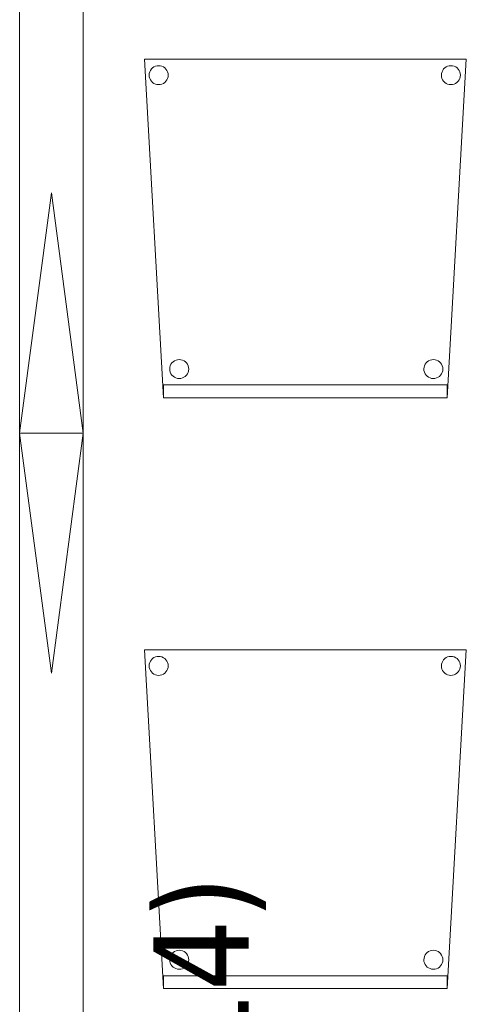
# Model space of a CAD drawing. Header units: metres. Extents: x 391.1 to 427.5, y 12.8 to 28.4.
# Tile 221 of 234: x 417.646 to 418.349, y 15.099 to 16.648. Entities that reach past the tile are written whole.
import ezdxf

# ---------------------------------------------------------------- set-up
doc = ezdxf.new("R2010")
doc.units = ezdxf.units.M
for name, color, linetype, lineweight in [('02_MOBILIARIO', 7, 'Continuous', 18), ('A-DETL-____-MBND', 7, 'Continuous', 18), ('A-DETL-GENF-OTLN', 7, 'Continuous', 18), ('E-LITE-EQPM-IDEN', 7, 'Continuous', 30)]:
    doc.layers.add(name, color=color, linetype=linetype, lineweight=lineweight)
doc.styles.add('Tahoma_4', font='tahoma.ttf', dxfattribs={"height": 0.15})

# ---------------------------------------------------------------- blocks, each defined once
blk = doc.blocks.new('Family - Cadira confident_PA-152282-03_ENLLUMENAT_P0A')
at = {"layer": 'A-DETL-____-MBND', "color": 253, "true_color": 0xaaaaaa}
for p, q in [((0.03, 0), (0, 0.5326)), ((0, 0.5326), (0.5065, 0.5326)), ((0.5065, 0.5326), (0, 0.5326)), ((0, 0.5326), (0.03, 0)), ((0.5065, 0.5326), (0.4765, 0)), ((0.4765, 0), (0.5065, 0.5326)), ((0.0076, 0.5102), (0.0083, 0.5127)), ((0.0083, 0.5127), (0.0076, 0.5102)), ((0.0083, 0.5127), (0.0094, 0.515)), ((0.0094, 0.515), (0.0083, 0.5127)), ((0.0094, 0.515), (0.0109, 0.5172)), ((0.0109, 0.5172), (0.0094, 0.515)), ((0.0109, 0.5172), (0.0127, 0.519)), ((0.0127, 0.519), (0.0109, 0.5172)), ((0.0127, 0.519), (0.0149, 0.5205)), ((0.0149, 0.5205), (0.0127, 0.519)), ((0.0149, 0.5205), (0.0172, 0.5216)), ((0.0172, 0.5216), (0.0149, 0.5205)), ((0.0172, 0.5216), (0.0198, 0.5222)), ((0.0198, 0.5222), (0.0172, 0.5216)), ((0.0198, 0.5222), (0.0224, 0.5224)), ((0.0224, 0.5224), (0.0198, 0.5222)), ((0.0224, 0.5224), (0.0249, 0.5222)), ((0.0249, 0.5222), (0.0224, 0.5224)), ((0.0249, 0.5222), (0.0275, 0.5215)), ((0.0275, 0.5215), (0.0249, 0.5222)), ((0.0275, 0.5215), (0.0298, 0.5204)), ((0.0298, 0.5204), (0.0275, 0.5215)), ((0.0298, 0.5204), (0.0319, 0.5189)), ((0.0319, 0.5189), (0.0298, 0.5204)), ((0.0319, 0.5189), (0.0338, 0.5171)), ((0.0338, 0.5171), (0.0319, 0.5189)), ((0.0338, 0.5171), (0.0353, 0.5149)), ((0.0353, 0.5149), (0.0338, 0.5171)), ((0.0353, 0.5149), (0.0363, 0.5126)), ((0.0363, 0.5126), (0.0353, 0.5149)), ((0.0363, 0.5126), (0.037, 0.51)), ((0.037, 0.51), (0.0363, 0.5126)), ((0.4676, 0.5102), (0.4683, 0.5127)), ((0.4683, 0.5127), (0.4676, 0.5102)), ((0.4683, 0.5127), (0.4694, 0.515)), ((0.4694, 0.515), (0.4683, 0.5127)), ((0.4694, 0.515), (0.4709, 0.5172)), ((0.4709, 0.5172), (0.4694, 0.515)), ((0.4709, 0.5172), (0.4727, 0.519)), ((0.4727, 0.519), (0.4709, 0.5172)), ((0.4727, 0.519), (0.4749, 0.5205)), ((0.4749, 0.5205), (0.4727, 0.519)), ((0.4749, 0.5205), (0.4772, 0.5216)), ((0.4772, 0.5216), (0.4749, 0.5205)), ((0.4772, 0.5216), (0.4798, 0.5222)), ((0.4798, 0.5222), (0.4772, 0.5216)), ((0.4798, 0.5222), (0.4824, 0.5224)), ((0.4824, 0.5224), (0.4798, 0.5222)), ((0.4824, 0.5224), (0.4849, 0.5222)), ((0.4849, 0.5222), (0.4824, 0.5224)), ((0.4849, 0.5222), (0.4875, 0.5215)), ((0.4875, 0.5215), (0.4849, 0.5222)), ((0.4875, 0.5215), (0.4898, 0.5204)), ((0.4898, 0.5204), (0.4875, 0.5215)), ((0.4898, 0.5204), (0.4919, 0.5189)), ((0.4919, 0.5189), (0.4898, 0.5204)), ((0.4919, 0.5189), (0.4938, 0.5171)), ((0.4938, 0.5171), (0.4919, 0.5189)), ((0.4938, 0.5171), (0.4953, 0.5149)), ((0.4953, 0.5149), (0.4938, 0.5171)), ((0.4953, 0.5149), (0.4963, 0.5126)), ((0.4963, 0.5126), (0.4953, 0.5149)), ((0.4963, 0.5126), (0.497, 0.51)), ((0.497, 0.51), (0.4963, 0.5126)), ((0.0074, 0.5076), (0.0076, 0.5102)), ((0.0076, 0.5102), (0.0074, 0.5076)), ((0.0076, 0.505), (0.0074, 0.5076)), ((0.0074, 0.5076), (0.0076, 0.505)), ((0.0082, 0.5025), (0.0076, 0.505)), ((0.0076, 0.505), (0.0082, 0.5025)), ((0.0093, 0.5001), (0.0082, 0.5025)), ((0.0082, 0.5025), (0.0093, 0.5001)), ((0.0108, 0.498), (0.0093, 0.5001)), ((0.0093, 0.5001), (0.0108, 0.498)), ((0.0126, 0.4961), (0.0108, 0.498)), ((0.0108, 0.498), (0.0126, 0.4961)), ((0.0148, 0.4946), (0.0126, 0.4961)), ((0.0126, 0.4961), (0.0148, 0.4946)), ((0.0318, 0.496), (0.0297, 0.4945)), ((0.0297, 0.4945), (0.0318, 0.496)), ((0.0337, 0.4979), (0.0318, 0.496)), ((0.0318, 0.496), (0.0337, 0.4979)), ((0.0352, 0.5), (0.0337, 0.4979)), ((0.0337, 0.4979), (0.0352, 0.5)), ((0.0363, 0.5023), (0.0352, 0.5)), ((0.0352, 0.5), (0.0363, 0.5023)), ((0.037, 0.5049), (0.0363, 0.5023)), ((0.0363, 0.5023), (0.037, 0.5049)), ((0.037, 0.51), (0.0372, 0.5074)), ((0.0372, 0.5074), (0.037, 0.51)), ((0.0372, 0.5074), (0.037, 0.5049)), ((0.037, 0.5049), (0.0372, 0.5074)), ((0.4674, 0.5076), (0.4676, 0.5102)), ((0.4676, 0.5102), (0.4674, 0.5076)), ((0.4676, 0.505), (0.4674, 0.5076)), ((0.4674, 0.5076), (0.4676, 0.505)), ((0.4682, 0.5025), (0.4676, 0.505)), ((0.4676, 0.505), (0.4682, 0.5025)), ((0.4693, 0.5001), (0.4682, 0.5025)), ((0.4682, 0.5025), (0.4693, 0.5001)), ((0.4708, 0.498), (0.4693, 0.5001)), ((0.4693, 0.5001), (0.4708, 0.498)), ((0.4726, 0.4961), (0.4708, 0.498)), ((0.4708, 0.498), (0.4726, 0.4961)), ((0.4748, 0.4946), (0.4726, 0.4961)), ((0.4726, 0.4961), (0.4748, 0.4946)), ((0.4918, 0.496), (0.4897, 0.4945)), ((0.4897, 0.4945), (0.4918, 0.496)), ((0.4937, 0.4979), (0.4918, 0.496)), ((0.4918, 0.496), (0.4937, 0.4979)), ((0.4952, 0.5), (0.4937, 0.4979)), ((0.4937, 0.4979), (0.4952, 0.5)), ((0.4963, 0.5023), (0.4952, 0.5)), ((0.4952, 0.5), (0.4963, 0.5023)), ((0.497, 0.5049), (0.4963, 0.5023)), ((0.4963, 0.5023), (0.497, 0.5049)), ((0.497, 0.51), (0.4972, 0.5074)), ((0.4972, 0.5074), (0.497, 0.51)), ((0.4972, 0.5074), (0.497, 0.5049)), ((0.497, 0.5049), (0.4972, 0.5074)), ((0.0171, 0.4935), (0.0148, 0.4946)), ((0.0148, 0.4946), (0.0171, 0.4935)), ((0.0196, 0.4928), (0.0171, 0.4935)), ((0.0171, 0.4935), (0.0196, 0.4928)), ((0.0222, 0.4926), (0.0196, 0.4928)), ((0.0196, 0.4928), (0.0222, 0.4926)), ((0.0248, 0.4928), (0.0222, 0.4926)), ((0.0222, 0.4926), (0.0248, 0.4928)), ((0.0273, 0.4935), (0.0248, 0.4928)), ((0.0248, 0.4928), (0.0273, 0.4935)), ((0.0297, 0.4945), (0.0273, 0.4935)), ((0.0273, 0.4935), (0.0297, 0.4945)), ((0.4771, 0.4935), (0.4748, 0.4946)), ((0.4748, 0.4946), (0.4771, 0.4935)), ((0.4796, 0.4928), (0.4771, 0.4935)), ((0.4771, 0.4935), (0.4796, 0.4928)), ((0.4822, 0.4926), (0.4796, 0.4928)), ((0.4796, 0.4928), (0.4822, 0.4926)), ((0.4848, 0.4928), (0.4822, 0.4926)), ((0.4822, 0.4926), (0.4848, 0.4928)), ((0.4873, 0.4935), (0.4848, 0.4928)), ((0.4848, 0.4928), (0.4873, 0.4935)), ((0.4897, 0.4945), (0.4873, 0.4935)), ((0.4873, 0.4935), (0.4897, 0.4945)), ((0.0397, 0.0452), (0.04, 0.0478)), ((0.04, 0.0478), (0.0397, 0.0452)), ((0.04, 0.0478), (0.0406, 0.0503)), ((0.0406, 0.0503), (0.04, 0.0478)), ((0.0406, 0.0503), (0.0417, 0.0526)), ((0.0417, 0.0526), (0.0406, 0.0503)), ((0.0417, 0.0526), (0.0432, 0.0548)), ((0.0432, 0.0548), (0.0417, 0.0526)), ((0.0432, 0.0548), (0.0451, 0.0566)), ((0.0451, 0.0566), (0.0432, 0.0548)), ((0.0451, 0.0566), (0.0472, 0.0581)), ((0.0472, 0.0581), (0.0451, 0.0566)), ((0.0472, 0.0581), (0.0496, 0.0592)), ((0.0496, 0.0592), (0.0472, 0.0581)), ((0.0496, 0.0592), (0.0521, 0.0598)), ((0.0521, 0.0598), (0.0496, 0.0592)), ((0.0521, 0.0598), (0.0547, 0.06)), ((0.0547, 0.06), (0.0521, 0.0598)), ((0.0547, 0.06), (0.0573, 0.0598)), ((0.0573, 0.0598), (0.0547, 0.06)), ((0.0573, 0.0598), (0.0598, 0.0591)), ((0.0598, 0.0591), (0.0573, 0.0598)), ((0.0598, 0.0591), (0.0622, 0.058)), ((0.0622, 0.058), (0.0598, 0.0591)), ((0.0622, 0.058), (0.0643, 0.0565)), ((0.0643, 0.0565), (0.0622, 0.058)), ((0.0643, 0.0565), (0.0661, 0.0547)), ((0.0661, 0.0547), (0.0643, 0.0565)), ((0.0661, 0.0547), (0.0676, 0.0525)), ((0.0676, 0.0525), (0.0661, 0.0547)), ((0.0676, 0.0525), (0.0687, 0.0502)), ((0.0687, 0.0502), (0.0676, 0.0525)), ((0.0687, 0.0502), (0.0694, 0.0476)), ((0.0694, 0.0476), (0.0687, 0.0502)), ((0.0694, 0.0476), (0.0696, 0.045)), ((0.0696, 0.045), (0.0694, 0.0476)), ((0.4397, 0.0452), (0.44, 0.0478)), ((0.44, 0.0478), (0.4397, 0.0452)), ((0.44, 0.0478), (0.4406, 0.0503)), ((0.4406, 0.0503), (0.44, 0.0478)), ((0.4406, 0.0503), (0.4417, 0.0526)), ((0.4417, 0.0526), (0.4406, 0.0503)), ((0.4417, 0.0526), (0.4432, 0.0548)), ((0.4432, 0.0548), (0.4417, 0.0526)), ((0.4432, 0.0548), (0.4451, 0.0566)), ((0.4451, 0.0566), (0.4432, 0.0548)), ((0.4451, 0.0566), (0.4472, 0.0581)), ((0.4472, 0.0581), (0.4451, 0.0566)), ((0.4472, 0.0581), (0.4496, 0.0592)), ((0.4496, 0.0592), (0.4472, 0.0581)), ((0.4496, 0.0592), (0.4521, 0.0598)), ((0.4521, 0.0598), (0.4496, 0.0592)), ((0.4521, 0.0598), (0.4547, 0.06)), ((0.4547, 0.06), (0.4521, 0.0598)), ((0.4547, 0.06), (0.4573, 0.0598)), ((0.4573, 0.0598), (0.4547, 0.06)), ((0.4573, 0.0598), (0.4598, 0.0591)), ((0.4598, 0.0591), (0.4573, 0.0598)), ((0.4598, 0.0591), (0.4622, 0.058)), ((0.4622, 0.058), (0.4598, 0.0591)), ((0.4622, 0.058), (0.4643, 0.0565)), ((0.4643, 0.0565), (0.4622, 0.058)), ((0.4643, 0.0565), (0.4661, 0.0547)), ((0.4661, 0.0547), (0.4643, 0.0565)), ((0.4661, 0.0547), (0.4676, 0.0525)), ((0.4676, 0.0525), (0.4661, 0.0547)), ((0.4676, 0.0525), (0.4687, 0.0502)), ((0.4687, 0.0502), (0.4676, 0.0525)), ((0.4687, 0.0502), (0.4694, 0.0476)), ((0.4694, 0.0476), (0.4687, 0.0502)), ((0.4694, 0.0476), (0.4696, 0.045)), ((0.4696, 0.045), (0.4694, 0.0476)), ((0.0399, 0.0426), (0.0397, 0.0452)), ((0.0397, 0.0452), (0.0399, 0.0426)), ((0.0406, 0.0401), (0.0399, 0.0426)), ((0.0399, 0.0426), (0.0406, 0.0401)), ((0.0417, 0.0377), (0.0406, 0.0401)), ((0.0406, 0.0401), (0.0417, 0.0377)), ((0.0432, 0.0356), (0.0417, 0.0377)), ((0.0417, 0.0377), (0.0432, 0.0356)), ((0.045, 0.0337), (0.0432, 0.0356)), ((0.0432, 0.0356), (0.045, 0.0337)), ((0.0471, 0.0322), (0.045, 0.0337)), ((0.045, 0.0337), (0.0471, 0.0322)), ((0.0495, 0.0311), (0.0471, 0.0322)), ((0.0471, 0.0322), (0.0495, 0.0311)), ((0.052, 0.0304), (0.0495, 0.0311)), ((0.0495, 0.0311), (0.052, 0.0304)), ((0.0597, 0.031), (0.0572, 0.0304)), ((0.0572, 0.0304), (0.0597, 0.031)), ((0.0621, 0.0321), (0.0597, 0.031)), ((0.0597, 0.031), (0.0621, 0.0321)), ((0.0642, 0.0336), (0.0621, 0.0321)), ((0.0621, 0.0321), (0.0642, 0.0336)), ((0.0661, 0.0355), (0.0642, 0.0336)), ((0.0642, 0.0336), (0.0661, 0.0355)), ((0.0676, 0.0376), (0.0661, 0.0355)), ((0.0661, 0.0355), (0.0676, 0.0376)), ((0.0687, 0.0399), (0.0676, 0.0376)), ((0.0676, 0.0376), (0.0687, 0.0399)), ((0.0694, 0.0424), (0.0687, 0.0399)), ((0.0687, 0.0399), (0.0694, 0.0424)), ((0.0696, 0.045), (0.0694, 0.0424)), ((0.0694, 0.0424), (0.0696, 0.045)), ((0.4399, 0.0426), (0.4397, 0.0452)), ((0.4397, 0.0452), (0.4399, 0.0426)), ((0.4406, 0.0401), (0.4399, 0.0426)), ((0.4399, 0.0426), (0.4406, 0.0401)), ((0.4417, 0.0377), (0.4406, 0.0401)), ((0.4406, 0.0401), (0.4417, 0.0377)), ((0.4432, 0.0356), (0.4417, 0.0377)), ((0.4417, 0.0377), (0.4432, 0.0356)), ((0.445, 0.0337), (0.4432, 0.0356)), ((0.4432, 0.0356), (0.445, 0.0337)), ((0.4471, 0.0322), (0.445, 0.0337)), ((0.445, 0.0337), (0.4471, 0.0322)), ((0.4495, 0.0311), (0.4471, 0.0322)), ((0.4471, 0.0322), (0.4495, 0.0311)), ((0.452, 0.0304), (0.4495, 0.0311)), ((0.4495, 0.0311), (0.452, 0.0304)), ((0.4597, 0.031), (0.4572, 0.0304)), ((0.4572, 0.0304), (0.4597, 0.031)), ((0.4621, 0.0321), (0.4597, 0.031)), ((0.4597, 0.031), (0.4621, 0.0321)), ((0.4642, 0.0336), (0.4621, 0.0321)), ((0.4621, 0.0321), (0.4642, 0.0336)), ((0.4661, 0.0355), (0.4642, 0.0336)), ((0.4642, 0.0336), (0.4661, 0.0355)), ((0.4676, 0.0376), (0.4661, 0.0355)), ((0.4661, 0.0355), (0.4676, 0.0376)), ((0.4687, 0.0399), (0.4676, 0.0376)), ((0.4676, 0.0376), (0.4687, 0.0399)), ((0.4694, 0.0424), (0.4687, 0.0399)), ((0.4687, 0.0399), (0.4694, 0.0424)), ((0.4696, 0.045), (0.4694, 0.0424)), ((0.4694, 0.0424), (0.4696, 0.045)), ((0.03, 0), (0.03, 0.02)), ((0.03, 0.02), (0.4765, 0.02)), ((0.4765, 0.02), (0.03, 0.02)), ((0.03, 0.02), (0.03, 0)), ((0.0546, 0.0302), (0.052, 0.0304)), ((0.052, 0.0304), (0.0546, 0.0302)), ((0.0572, 0.0304), (0.0546, 0.0302)), ((0.0546, 0.0302), (0.0572, 0.0304)), ((0.4546, 0.0302), (0.452, 0.0304)), ((0.452, 0.0304), (0.4546, 0.0302)), ((0.4572, 0.0304), (0.4546, 0.0302)), ((0.4546, 0.0302), (0.4572, 0.0304)), ((0.4765, 0.02), (0.4765, 0)), ((0.4765, 0), (0.4765, 0.02)), ((0.03, 0), (0.4765, 0)), ((0.4765, 0), (0.03, 0)), ((0.03, 0), (0.4765, 0)), ((0.4765, 0), (0.03, 0))]:
    blk.add_line(p, q, dxfattribs=at)
blk = doc.blocks.new('Family - Cadira confident_PA-152549-03_ENLLUMENAT_P0A')
at = {"layer": 'A-DETL-____-MBND', "color": 253, "true_color": 0xaaaaaa}
for p, q in [((0.03, 0), (0, 0.5326)), ((0, 0.5326), (0.5065, 0.5326)), ((0.5065, 0.5326), (0, 0.5326)), ((0, 0.5326), (0.03, 0)), ((0.5065, 0.5326), (0.4765, 0)), ((0.4765, 0), (0.5065, 0.5326)), ((0.0076, 0.5102), (0.0083, 0.5127)), ((0.0083, 0.5127), (0.0076, 0.5102)), ((0.0083, 0.5127), (0.0094, 0.515)), ((0.0094, 0.515), (0.0083, 0.5127)), ((0.0094, 0.515), (0.0109, 0.5172)), ((0.0109, 0.5172), (0.0094, 0.515)), ((0.0109, 0.5172), (0.0127, 0.519)), ((0.0127, 0.519), (0.0109, 0.5172)), ((0.0127, 0.519), (0.0149, 0.5205)), ((0.0149, 0.5205), (0.0127, 0.519)), ((0.0149, 0.5205), (0.0172, 0.5216)), ((0.0172, 0.5216), (0.0149, 0.5205)), ((0.0172, 0.5216), (0.0198, 0.5222)), ((0.0198, 0.5222), (0.0172, 0.5216)), ((0.0198, 0.5222), (0.0224, 0.5224)), ((0.0224, 0.5224), (0.0198, 0.5222)), ((0.0224, 0.5224), (0.0249, 0.5222)), ((0.0249, 0.5222), (0.0224, 0.5224)), ((0.0249, 0.5222), (0.0275, 0.5215)), ((0.0275, 0.5215), (0.0249, 0.5222)), ((0.0275, 0.5215), (0.0298, 0.5204)), ((0.0298, 0.5204), (0.0275, 0.5215)), ((0.0298, 0.5204), (0.0319, 0.5189)), ((0.0319, 0.5189), (0.0298, 0.5204)), ((0.0319, 0.5189), (0.0338, 0.5171)), ((0.0338, 0.5171), (0.0319, 0.5189)), ((0.0338, 0.5171), (0.0353, 0.5149)), ((0.0353, 0.5149), (0.0338, 0.5171)), ((0.0353, 0.5149), (0.0363, 0.5126)), ((0.0363, 0.5126), (0.0353, 0.5149)), ((0.0363, 0.5126), (0.037, 0.51)), ((0.037, 0.51), (0.0363, 0.5126)), ((0.4676, 0.5102), (0.4683, 0.5127)), ((0.4683, 0.5127), (0.4676, 0.5102)), ((0.4683, 0.5127), (0.4694, 0.515)), ((0.4694, 0.515), (0.4683, 0.5127)), ((0.4694, 0.515), (0.4709, 0.5172)), ((0.4709, 0.5172), (0.4694, 0.515)), ((0.4709, 0.5172), (0.4727, 0.519)), ((0.4727, 0.519), (0.4709, 0.5172)), ((0.4727, 0.519), (0.4749, 0.5205)), ((0.4749, 0.5205), (0.4727, 0.519)), ((0.4749, 0.5205), (0.4772, 0.5216)), ((0.4772, 0.5216), (0.4749, 0.5205)), ((0.4772, 0.5216), (0.4798, 0.5222)), ((0.4798, 0.5222), (0.4772, 0.5216)), ((0.4798, 0.5222), (0.4824, 0.5224)), ((0.4824, 0.5224), (0.4798, 0.5222)), ((0.4824, 0.5224), (0.4849, 0.5222)), ((0.4849, 0.5222), (0.4824, 0.5224)), ((0.4849, 0.5222), (0.4875, 0.5215)), ((0.4875, 0.5215), (0.4849, 0.5222)), ((0.4875, 0.5215), (0.4898, 0.5204)), ((0.4898, 0.5204), (0.4875, 0.5215)), ((0.4898, 0.5204), (0.4919, 0.5189)), ((0.4919, 0.5189), (0.4898, 0.5204)), ((0.4919, 0.5189), (0.4938, 0.5171)), ((0.4938, 0.5171), (0.4919, 0.5189)), ((0.4938, 0.5171), (0.4953, 0.5149)), ((0.4953, 0.5149), (0.4938, 0.5171)), ((0.4953, 0.5149), (0.4963, 0.5126)), ((0.4963, 0.5126), (0.4953, 0.5149)), ((0.4963, 0.5126), (0.497, 0.51)), ((0.497, 0.51), (0.4963, 0.5126)), ((0.0074, 0.5076), (0.0076, 0.5102)), ((0.0076, 0.5102), (0.0074, 0.5076)), ((0.0076, 0.505), (0.0074, 0.5076)), ((0.0074, 0.5076), (0.0076, 0.505)), ((0.0082, 0.5025), (0.0076, 0.505)), ((0.0076, 0.505), (0.0082, 0.5025)), ((0.0093, 0.5001), (0.0082, 0.5025)), ((0.0082, 0.5025), (0.0093, 0.5001)), ((0.0108, 0.498), (0.0093, 0.5001)), ((0.0093, 0.5001), (0.0108, 0.498)), ((0.0126, 0.4961), (0.0108, 0.498)), ((0.0108, 0.498), (0.0126, 0.4961)), ((0.0148, 0.4946), (0.0126, 0.4961)), ((0.0126, 0.4961), (0.0148, 0.4946)), ((0.0318, 0.496), (0.0297, 0.4945)), ((0.0297, 0.4945), (0.0318, 0.496)), ((0.0337, 0.4979), (0.0318, 0.496)), ((0.0318, 0.496), (0.0337, 0.4979)), ((0.0352, 0.5), (0.0337, 0.4979)), ((0.0337, 0.4979), (0.0352, 0.5)), ((0.0363, 0.5023), (0.0352, 0.5)), ((0.0352, 0.5), (0.0363, 0.5023)), ((0.037, 0.5049), (0.0363, 0.5023)), ((0.0363, 0.5023), (0.037, 0.5049)), ((0.037, 0.51), (0.0372, 0.5074)), ((0.0372, 0.5074), (0.037, 0.51)), ((0.0372, 0.5074), (0.037, 0.5049)), ((0.037, 0.5049), (0.0372, 0.5074)), ((0.4674, 0.5076), (0.4676, 0.5102)), ((0.4676, 0.5102), (0.4674, 0.5076)), ((0.4676, 0.505), (0.4674, 0.5076)), ((0.4674, 0.5076), (0.4676, 0.505)), ((0.4682, 0.5025), (0.4676, 0.505)), ((0.4676, 0.505), (0.4682, 0.5025)), ((0.4693, 0.5001), (0.4682, 0.5025)), ((0.4682, 0.5025), (0.4693, 0.5001)), ((0.4708, 0.498), (0.4693, 0.5001)), ((0.4693, 0.5001), (0.4708, 0.498)), ((0.4726, 0.4961), (0.4708, 0.498)), ((0.4708, 0.498), (0.4726, 0.4961)), ((0.4748, 0.4946), (0.4726, 0.4961)), ((0.4726, 0.4961), (0.4748, 0.4946)), ((0.4918, 0.496), (0.4897, 0.4945)), ((0.4897, 0.4945), (0.4918, 0.496)), ((0.4937, 0.4979), (0.4918, 0.496)), ((0.4918, 0.496), (0.4937, 0.4979)), ((0.4952, 0.5), (0.4937, 0.4979)), ((0.4937, 0.4979), (0.4952, 0.5)), ((0.4963, 0.5023), (0.4952, 0.5)), ((0.4952, 0.5), (0.4963, 0.5023)), ((0.497, 0.5049), (0.4963, 0.5023)), ((0.4963, 0.5023), (0.497, 0.5049)), ((0.497, 0.51), (0.4972, 0.5074)), ((0.4972, 0.5074), (0.497, 0.51)), ((0.4972, 0.5074), (0.497, 0.5049)), ((0.497, 0.5049), (0.4972, 0.5074)), ((0.0171, 0.4935), (0.0148, 0.4946)), ((0.0148, 0.4946), (0.0171, 0.4935)), ((0.0196, 0.4928), (0.0171, 0.4935)), ((0.0171, 0.4935), (0.0196, 0.4928)), ((0.0222, 0.4926), (0.0196, 0.4928)), ((0.0196, 0.4928), (0.0222, 0.4926)), ((0.0248, 0.4928), (0.0222, 0.4926)), ((0.0222, 0.4926), (0.0248, 0.4928)), ((0.0273, 0.4935), (0.0248, 0.4928)), ((0.0248, 0.4928), (0.0273, 0.4935)), ((0.0297, 0.4945), (0.0273, 0.4935)), ((0.0273, 0.4935), (0.0297, 0.4945)), ((0.4771, 0.4935), (0.4748, 0.4946)), ((0.4748, 0.4946), (0.4771, 0.4935)), ((0.4796, 0.4928), (0.4771, 0.4935)), ((0.4771, 0.4935), (0.4796, 0.4928)), ((0.4822, 0.4926), (0.4796, 0.4928)), ((0.4796, 0.4928), (0.4822, 0.4926)), ((0.4848, 0.4928), (0.4822, 0.4926)), ((0.4822, 0.4926), (0.4848, 0.4928)), ((0.4873, 0.4935), (0.4848, 0.4928)), ((0.4848, 0.4928), (0.4873, 0.4935)), ((0.4897, 0.4945), (0.4873, 0.4935)), ((0.4873, 0.4935), (0.4897, 0.4945)), ((0.0397, 0.0452), (0.04, 0.0478)), ((0.04, 0.0478), (0.0397, 0.0452)), ((0.04, 0.0478), (0.0406, 0.0503)), ((0.0406, 0.0503), (0.04, 0.0478)), ((0.0406, 0.0503), (0.0417, 0.0526)), ((0.0417, 0.0526), (0.0406, 0.0503)), ((0.0417, 0.0526), (0.0432, 0.0548)), ((0.0432, 0.0548), (0.0417, 0.0526)), ((0.0432, 0.0548), (0.0451, 0.0566)), ((0.0451, 0.0566), (0.0432, 0.0548)), ((0.0451, 0.0566), (0.0472, 0.0581)), ((0.0472, 0.0581), (0.0451, 0.0566)), ((0.0472, 0.0581), (0.0496, 0.0592)), ((0.0496, 0.0592), (0.0472, 0.0581)), ((0.0496, 0.0592), (0.0521, 0.0598)), ((0.0521, 0.0598), (0.0496, 0.0592)), ((0.0521, 0.0598), (0.0547, 0.06)), ((0.0547, 0.06), (0.0521, 0.0598)), ((0.0547, 0.06), (0.0573, 0.0598)), ((0.0573, 0.0598), (0.0547, 0.06)), ((0.0573, 0.0598), (0.0598, 0.0591)), ((0.0598, 0.0591), (0.0573, 0.0598)), ((0.0598, 0.0591), (0.0622, 0.058)), ((0.0622, 0.058), (0.0598, 0.0591)), ((0.0622, 0.058), (0.0643, 0.0565)), ((0.0643, 0.0565), (0.0622, 0.058)), ((0.0643, 0.0565), (0.0661, 0.0547)), ((0.0661, 0.0547), (0.0643, 0.0565)), ((0.0661, 0.0547), (0.0676, 0.0525)), ((0.0676, 0.0525), (0.0661, 0.0547)), ((0.0676, 0.0525), (0.0687, 0.0502)), ((0.0687, 0.0502), (0.0676, 0.0525)), ((0.0687, 0.0502), (0.0694, 0.0476)), ((0.0694, 0.0476), (0.0687, 0.0502)), ((0.0694, 0.0476), (0.0696, 0.045)), ((0.0696, 0.045), (0.0694, 0.0476)), ((0.4397, 0.0452), (0.44, 0.0478)), ((0.44, 0.0478), (0.4397, 0.0452)), ((0.44, 0.0478), (0.4406, 0.0503)), ((0.4406, 0.0503), (0.44, 0.0478)), ((0.4406, 0.0503), (0.4417, 0.0526)), ((0.4417, 0.0526), (0.4406, 0.0503)), ((0.4417, 0.0526), (0.4432, 0.0548)), ((0.4432, 0.0548), (0.4417, 0.0526)), ((0.4432, 0.0548), (0.4451, 0.0566)), ((0.4451, 0.0566), (0.4432, 0.0548)), ((0.4451, 0.0566), (0.4472, 0.0581)), ((0.4472, 0.0581), (0.4451, 0.0566)), ((0.4472, 0.0581), (0.4496, 0.0592)), ((0.4496, 0.0592), (0.4472, 0.0581)), ((0.4496, 0.0592), (0.4521, 0.0598)), ((0.4521, 0.0598), (0.4496, 0.0592)), ((0.4521, 0.0598), (0.4547, 0.06)), ((0.4547, 0.06), (0.4521, 0.0598)), ((0.4547, 0.06), (0.4573, 0.0598)), ((0.4573, 0.0598), (0.4547, 0.06)), ((0.4573, 0.0598), (0.4598, 0.0591)), ((0.4598, 0.0591), (0.4573, 0.0598)), ((0.4598, 0.0591), (0.4622, 0.058)), ((0.4622, 0.058), (0.4598, 0.0591)), ((0.4622, 0.058), (0.4643, 0.0565)), ((0.4643, 0.0565), (0.4622, 0.058)), ((0.4643, 0.0565), (0.4661, 0.0547)), ((0.4661, 0.0547), (0.4643, 0.0565)), ((0.4661, 0.0547), (0.4676, 0.0525)), ((0.4676, 0.0525), (0.4661, 0.0547)), ((0.4676, 0.0525), (0.4687, 0.0502)), ((0.4687, 0.0502), (0.4676, 0.0525)), ((0.4687, 0.0502), (0.4694, 0.0476)), ((0.4694, 0.0476), (0.4687, 0.0502)), ((0.4694, 0.0476), (0.4696, 0.045)), ((0.4696, 0.045), (0.4694, 0.0476)), ((0.0399, 0.0426), (0.0397, 0.0452)), ((0.0397, 0.0452), (0.0399, 0.0426)), ((0.0406, 0.0401), (0.0399, 0.0426)), ((0.0399, 0.0426), (0.0406, 0.0401)), ((0.0417, 0.0377), (0.0406, 0.0401)), ((0.0406, 0.0401), (0.0417, 0.0377)), ((0.0432, 0.0356), (0.0417, 0.0377)), ((0.0417, 0.0377), (0.0432, 0.0356)), ((0.045, 0.0337), (0.0432, 0.0356)), ((0.0432, 0.0356), (0.045, 0.0337)), ((0.0471, 0.0322), (0.045, 0.0337)), ((0.045, 0.0337), (0.0471, 0.0322)), ((0.0495, 0.0311), (0.0471, 0.0322)), ((0.0471, 0.0322), (0.0495, 0.0311)), ((0.052, 0.0304), (0.0495, 0.0311)), ((0.0495, 0.0311), (0.052, 0.0304)), ((0.0597, 0.031), (0.0572, 0.0304)), ((0.0572, 0.0304), (0.0597, 0.031)), ((0.0621, 0.0321), (0.0597, 0.031)), ((0.0597, 0.031), (0.0621, 0.0321)), ((0.0642, 0.0336), (0.0621, 0.0321)), ((0.0621, 0.0321), (0.0642, 0.0336)), ((0.0661, 0.0355), (0.0642, 0.0336)), ((0.0642, 0.0336), (0.0661, 0.0355)), ((0.0676, 0.0376), (0.0661, 0.0355)), ((0.0661, 0.0355), (0.0676, 0.0376)), ((0.0687, 0.0399), (0.0676, 0.0376)), ((0.0676, 0.0376), (0.0687, 0.0399)), ((0.0694, 0.0424), (0.0687, 0.0399)), ((0.0687, 0.0399), (0.0694, 0.0424)), ((0.0696, 0.045), (0.0694, 0.0424)), ((0.0694, 0.0424), (0.0696, 0.045)), ((0.4399, 0.0426), (0.4397, 0.0452)), ((0.4397, 0.0452), (0.4399, 0.0426)), ((0.4406, 0.0401), (0.4399, 0.0426)), ((0.4399, 0.0426), (0.4406, 0.0401)), ((0.4417, 0.0377), (0.4406, 0.0401)), ((0.4406, 0.0401), (0.4417, 0.0377)), ((0.4432, 0.0356), (0.4417, 0.0377)), ((0.4417, 0.0377), (0.4432, 0.0356)), ((0.445, 0.0337), (0.4432, 0.0356)), ((0.4432, 0.0356), (0.445, 0.0337)), ((0.4471, 0.0322), (0.445, 0.0337)), ((0.445, 0.0337), (0.4471, 0.0322)), ((0.4495, 0.0311), (0.4471, 0.0322)), ((0.4471, 0.0322), (0.4495, 0.0311)), ((0.452, 0.0304), (0.4495, 0.0311)), ((0.4495, 0.0311), (0.452, 0.0304)), ((0.4597, 0.031), (0.4572, 0.0304)), ((0.4572, 0.0304), (0.4597, 0.031)), ((0.4621, 0.0321), (0.4597, 0.031)), ((0.4597, 0.031), (0.4621, 0.0321)), ((0.4642, 0.0336), (0.4621, 0.0321)), ((0.4621, 0.0321), (0.4642, 0.0336)), ((0.4661, 0.0355), (0.4642, 0.0336)), ((0.4642, 0.0336), (0.4661, 0.0355)), ((0.4676, 0.0376), (0.4661, 0.0355)), ((0.4661, 0.0355), (0.4676, 0.0376)), ((0.4687, 0.0399), (0.4676, 0.0376)), ((0.4676, 0.0376), (0.4687, 0.0399)), ((0.4694, 0.0424), (0.4687, 0.0399)), ((0.4687, 0.0399), (0.4694, 0.0424)), ((0.4696, 0.045), (0.4694, 0.0424)), ((0.4694, 0.0424), (0.4696, 0.045)), ((0.03, 0), (0.03, 0.02)), ((0.03, 0.02), (0.4765, 0.02)), ((0.4765, 0.02), (0.03, 0.02)), ((0.03, 0.02), (0.03, 0)), ((0.0546, 0.0302), (0.052, 0.0304)), ((0.052, 0.0304), (0.0546, 0.0302)), ((0.0572, 0.0304), (0.0546, 0.0302)), ((0.0546, 0.0302), (0.0572, 0.0304)), ((0.4546, 0.0302), (0.452, 0.0304)), ((0.452, 0.0304), (0.4546, 0.0302)), ((0.4572, 0.0304), (0.4546, 0.0302)), ((0.4546, 0.0302), (0.4572, 0.0304)), ((0.4765, 0.02), (0.4765, 0)), ((0.4765, 0), (0.4765, 0.02)), ((0.4765, 0), (0.03, 0)), ((0.03, 0), (0.4765, 0)), ((0.03, 0), (0.4765, 0)), ((0.4765, 0), (0.03, 0))]:
    blk.add_line(p, q, dxfattribs=at)
blk = doc.blocks.new('LONDR55-XX_ZZ-ARQ-CAA-M3D-Londres55_ifc-1-03_ENLLUMENAT_P0A')
at = {"layer": '02_MOBILIARIO', "color": 253, "lineweight": 18, "true_color": 0xaaaaaa}
for name, p in [('Family - Cadira confident_PA-152549-03_ENLLUMENAT_P0A', (417.8422, 16.0537)), ('Family - Cadira confident_PA-152282-03_ENLLUMENAT_P0A', (417.8422, 15.1242))]:
    blk.add_blockref(name, p, dxfattribs=at)
blk = doc.blocks.new('ZYR_06_02_05 LLuminària Suspesa - L 14-850710-03_ENLLUMENAT_P0A')
at = {"layer": 'A-DETL-GENF-OTLN', "color": 92, "true_color": 0x00c400}
for p, q in [((-1.26, 0.05), (1.26, 0.05)), ((-1.26, -0.05), (-1.26, 0.05)), ((-1.26, 0.05), (-0.882, 0)), ((0.882, 0), (1.26, 0.05)), ((1.26, 0.05), (1.26, -0.05)), ((-0.882, 0), (-1.26, -0.05)), ((0.882, 0), (1.26, -0.05)), ((1.26, -0.05), (-1.26, -0.05))]:
    blk.add_line(p, q, dxfattribs=at)

msp = doc.modelspace()

# ---------------------------------------------------------------- block references
at = {"lineweight": 5}
msp.add_blockref('LONDR55-XX_ZZ-ARQ-CAA-M3D-Londres55_ifc-1-03_ENLLUMENAT_P0A', (0, 0), dxfattribs=at)
at = {"layer": 'A-DETL-GENF-OTLN', "color": 92, "true_color": 0x00c400, "rotation": 269.9999999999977}
for p in [(417.6957, 17.258), (417.6957, 14.738)]:
    msp.add_blockref('ZYR_06_02_05 LLuminària Suspesa - L 14-850710-03_ENLLUMENAT_P0A', p, dxfattribs=at)

# ---------------------------------------------------------------- texts
at = {"layer": 'E-LITE-EQPM-IDEN', "insert": (417.8562, 14.17), "char_height": 0.15, "width": 1.382911, "attachment_point": 1, "rotation": 90, "style": 'Tahoma_4'}
msp.add_mtext('LA23.3 (L14)', dxfattribs=at)

doc.saveas('drawing.dxf')
